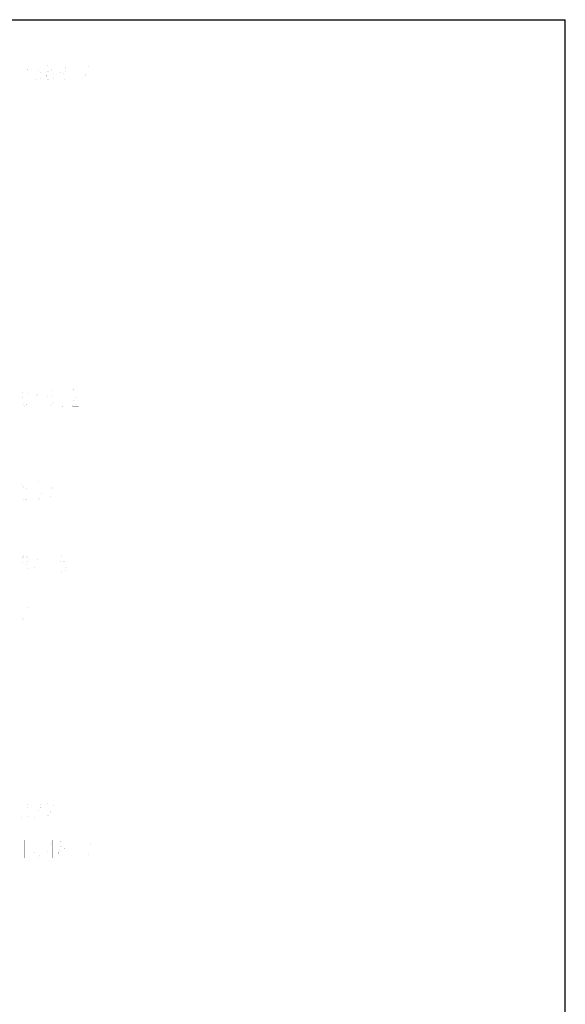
# Model space of a CAD drawing. Header units: millimetres. Extents: x 0 to 9512, y 0 to 6728.
# Tile 119 of 119: x 7097 to 9512, y 2372 to 6728. Entities that reach past the tile are written whole.
import ezdxf

# ---------------------------------------------------------------- set-up
doc = ezdxf.new("R2010")
doc.units = ezdxf.units.MM
doc.header["$LTSCALE"] = 523.16
doc.layers.add('运动范围_DXF_DIMENSION', color=7, linetype='CONTINUOUS')
doc.layers.add('运动范围_DXF_FORMAT', color=7, linetype='CONTINUOUS')

msp = doc.modelspace()

# ---------------------------------------------------------------- linework, layer by layer
at = {"layer": '运动范围_DXF_DIMENSION', "color": 5, "linetype": 'Continuous', "const_width": 0.08}
for points in [[(7105.634, 6523.715), (7109.134, 6530.382), (7116.134, 6537.049), (7123.134, 6537.049), (7130.134, 6530.382), (7133.634, 6523.715), (7133.634, 6510.381), (7130.134, 6503.715)], [(7165.134, 6530.382), (7172.134, 6537.049), (7179.134, 6537.049), (7186.134, 6530.382), (7189.634, 6523.715), (7189.634, 6517.048), (7186.134, 6510.381), (7179.134, 6503.715), (7186.134, 6497.048), (7193.134, 6483.715)], [(7228.134, 6503.715), (7221.134, 6510.381), (7217.634, 6517.048), (7217.634, 6523.715), (7221.134, 6530.382), (7228.134, 6537.049), (7235.134, 6537.049), (7242.134, 6530.382), (7245.634, 6523.715), (7245.634, 6517.048), (7242.134, 6510.381), (7235.134, 6503.715)], [(7301.634, 6510.381), (7298.134, 6497.048), (7287.634, 6490.381), (7277.134, 6497.048), (7273.634, 6510.381), (7277.134, 6523.715), (7280.634, 6530.382), (7287.634, 6537.049), (7294.634, 6530.382), (7298.134, 6523.715), (7301.634, 6510.381), (7301.634, 6483.715), (7298.134, 6470.382), (7294.634, 6463.715), (7287.634, 6457.048), (7280.634, 6463.715), (7277.134, 6470.382)], [(7410.134, 6457.048), (7410.134, 6537.049), (7385.634, 6477.048), (7417.134, 6477.048)], [(7130.134, 6503.715), (7116.134, 6490.381), (7109.134, 6477.048), (7105.634, 6457.048), (7133.634, 6457.048)], [(7172.134, 6503.715), (7179.134, 6503.715)], [(7221.134, 6463.715), (7214.134, 6477.048), (7214.134, 6483.715), (7217.634, 6490.381), (7221.134, 6497.048), (7228.134, 6503.715), (7235.134, 6503.715), (7242.134, 6497.048)], [(7242.134, 6497.048), (7249.134, 6483.715), (7249.134, 6477.048)], [(7193.134, 6483.715), (7193.134, 6477.048), (7189.634, 6470.382), (7186.134, 6463.715), (7179.134, 6457.048), (7172.134, 6457.048), (7165.134, 6463.715), (7161.634, 6470.382)], [(7228.134, 6457.048), (7221.134, 6463.715)], [(7249.134, 6477.048), (7242.134, 6463.715), (7235.134, 6457.048), (7228.134, 6457.048)], [(7343.634, 6457.048), (7340.134, 6457.048), (7340.134, 6463.715), (7343.634, 6457.048)], [(7133.634, 5070.197), (7130.134, 5056.864), (7119.634, 5050.197), (7109.134, 5056.864), (7105.634, 5070.197), (7109.134, 5083.53), (7112.634, 5090.197), (7119.634, 5096.864), (7126.634, 5090.197), (7130.134, 5083.53), (7133.634, 5070.197), (7133.634, 5043.53), (7130.134, 5030.197), (7126.634, 5023.53), (7119.634, 5016.864), (7112.634, 5023.53), (7109.134, 5030.197)], [(7186.134, 5016.864), (7186.134, 5096.864), (7161.634, 5036.864), (7193.134, 5036.864)], [(7245.634, 5070.197), (7242.134, 5056.864), (7231.634, 5050.197), (7221.134, 5056.864), (7217.634, 5070.197), (7221.134, 5083.53), (7224.634, 5090.197), (7231.634, 5096.864), (7238.634, 5090.197), (7242.134, 5083.53), (7245.634, 5070.197), (7245.634, 5043.53), (7242.134, 5030.197), (7238.634, 5023.53), (7231.634, 5016.864), (7224.634, 5023.53), (7221.134, 5030.197)], [(7329.634, 5083.53), (7333.134, 5090.197), (7340.134, 5096.864), (7347.134, 5096.864), (7354.134, 5090.197), (7357.634, 5083.53), (7357.634, 5070.197), (7354.134, 5063.53)], [(7354.134, 5063.53), (7340.134, 5050.197), (7333.134, 5036.864), (7329.634, 5016.864), (7357.634, 5016.864)], [(7287.634, 5016.864), (7284.134, 5016.864), (7284.134, 5023.53), (7287.634, 5016.864)], [(7133.634, 4684.615), (7112.634, 4684.615), (7109.134, 4651.282), (7116.134, 4657.948), (7123.134, 4657.948), (7130.134, 4651.282), (7133.634, 4644.615), (7137.134, 4631.282), (7133.634, 4617.949), (7130.134, 4611.282), (7123.134, 4604.615), (7116.134, 4604.615), (7109.134, 4611.282), (7105.634, 4617.949)], [(7165.134, 4677.948), (7172.134, 4684.615), (7179.134, 4684.615), (7186.134, 4677.948), (7189.634, 4671.282), (7189.634, 4664.615), (7186.134, 4657.948), (7179.134, 4651.282), (7186.134, 4644.615), (7193.134, 4631.282)], [(7231.634, 4604.615), (7235.134, 4637.948), (7238.634, 4657.948), (7242.134, 4671.282), (7245.634, 4684.615), (7217.634, 4684.615)], [(7193.134, 4631.282), (7193.134, 4624.615), (7189.634, 4617.949), (7186.134, 4611.282), (7179.134, 4604.615), (7172.134, 4604.615), (7165.134, 4611.282), (7161.634, 4617.949)], [(7172.134, 4651.282), (7179.134, 4651.282)], [(7133.634, 4333.769), (7130.134, 4320.436), (7119.634, 4313.769), (7109.134, 4320.436), (7105.634, 4333.769), (7109.134, 4347.102), (7112.634, 4353.769), (7119.634, 4360.435), (7126.634, 4353.769), (7130.134, 4347.102), (7133.634, 4333.769), (7133.634, 4307.102), (7130.134, 4293.769), (7126.634, 4287.102), (7119.634, 4280.436), (7112.634, 4287.102), (7109.134, 4293.769)], [(7186.134, 4280.436), (7186.134, 4360.435), (7161.634, 4300.436), (7193.134, 4300.436)], [(7301.634, 4360.435), (7280.634, 4360.435), (7277.134, 4327.102), (7284.134, 4333.769), (7291.134, 4333.769), (7298.134, 4327.102), (7301.634, 4320.436), (7305.134, 4307.102), (7301.634, 4293.769), (7298.134, 4287.102), (7291.134, 4280.436), (7284.134, 4280.436), (7277.134, 4287.102), (7273.634, 4293.769)], [(7231.634, 4280.436), (7228.134, 4280.436), (7228.134, 4287.102), (7231.634, 4280.436)], [(7119.634, 4067.615), (7112.634, 4074.282), (7109.134, 4080.949), (7105.634, 4094.282), (7105.634, 4120.949), (7109.134, 4134.282), (7112.634, 4140.949), (7119.634, 4147.615), (7126.634, 4140.949), (7130.134, 4134.282), (7133.634, 4120.949), (7133.634, 4094.282), (7130.134, 4080.949), (7126.634, 4074.282), (7119.634, 4067.615)], [(7109.134, 3192.236), (7102.134, 3205.569), (7102.134, 3212.236), (7105.634, 3218.903), (7109.134, 3225.569), (7116.134, 3232.236), (7123.134, 3232.236), (7130.134, 3225.569)], [(7116.134, 3232.236), (7109.134, 3238.902), (7105.634, 3245.569), (7105.634, 3252.236), (7109.134, 3258.902), (7116.134, 3265.569), (7123.134, 3265.569), (7130.134, 3258.902), (7133.634, 3252.236), (7133.634, 3245.569), (7130.134, 3238.902), (7123.134, 3232.236)], [(7130.134, 3225.569), (7137.134, 3212.236), (7137.134, 3205.569), (7133.634, 3198.903), (7130.134, 3192.236), (7123.134, 3185.569), (7116.134, 3185.569)], [(7158.134, 3205.569), (7158.134, 3212.236), (7161.634, 3218.903), (7165.134, 3225.569), (7172.134, 3232.236), (7179.134, 3232.236), (7186.134, 3225.569), (7193.134, 3212.236)], [(7172.134, 3232.236), (7165.134, 3238.902), (7161.634, 3245.569), (7161.634, 3252.236), (7165.134, 3258.902), (7172.134, 3265.569), (7179.134, 3265.569), (7186.134, 3258.902), (7189.634, 3252.236), (7189.634, 3245.569), (7186.134, 3238.902), (7179.134, 3232.236)], [(7242.134, 3232.236), (7228.134, 3218.903), (7221.134, 3205.569), (7217.634, 3185.569), (7245.634, 3185.569)], [(7217.634, 3252.236), (7221.134, 3258.902), (7228.134, 3265.569), (7235.134, 3265.569), (7242.134, 3258.902), (7245.634, 3252.236), (7245.634, 3238.902), (7242.134, 3232.236)], [(7116.134, 3185.569), (7109.134, 3192.236)], [(7172.134, 3185.569), (7165.134, 3192.236), (7158.134, 3205.569)], [(7193.134, 3212.236), (7193.134, 3205.569), (7189.634, 3198.903), (7186.134, 3192.236), (7179.134, 3185.569), (7172.134, 3185.569)], [(7119.634, 3098.918), (7119.634, 3018.919)], [(7175.634, 3018.919), (7168.634, 3025.585), (7165.134, 3032.252), (7161.634, 3045.585), (7161.634, 3072.252), (7165.134, 3085.585), (7168.634, 3092.252), (7175.634, 3098.918), (7182.634, 3092.252), (7186.134, 3085.585), (7189.634, 3072.252), (7189.634, 3045.585), (7186.134, 3032.252), (7182.634, 3025.585), (7175.634, 3018.919)], [(7242.134, 3018.919), (7242.134, 3098.918), (7217.634, 3038.919), (7249.134, 3038.919)], [(7284.134, 3065.585), (7277.134, 3072.252), (7273.634, 3078.918), (7273.634, 3085.585), (7277.134, 3092.252), (7284.134, 3098.918), (7291.134, 3098.918), (7298.134, 3092.252), (7301.634, 3085.585), (7301.634, 3078.918), (7298.134, 3072.252), (7291.134, 3065.585)], [(7406.634, 3072.252), (7413.634, 3098.918), (7385.634, 3098.918)], [(7270.134, 3038.919), (7270.134, 3045.585), (7273.634, 3052.252), (7277.134, 3058.918), (7284.134, 3065.585), (7291.134, 3065.585), (7298.134, 3058.918), (7305.134, 3045.585)], [(7399.634, 3018.919), (7403.134, 3052.252), (7406.634, 3072.252)], [(7284.134, 3018.919), (7277.134, 3025.585), (7270.134, 3038.919)], [(7305.134, 3045.585), (7305.134, 3038.919), (7301.634, 3032.252), (7298.134, 3025.585), (7291.134, 3018.919), (7284.134, 3018.919)], [(7343.634, 3018.919), (7340.134, 3018.919), (7340.134, 3025.585), (7343.634, 3018.919)]]:
    msp.add_lwpolyline(points, dxfattribs=at)
at = {"layer": '运动范围_DXF_FORMAT', "color": 7, "linetype": 'Continuous'}
for p in [(0, 6728), (9512, 0)]:
    msp.add_line(p, (9512, 6728), dxfattribs=at)

doc.saveas('drawing.dxf')
